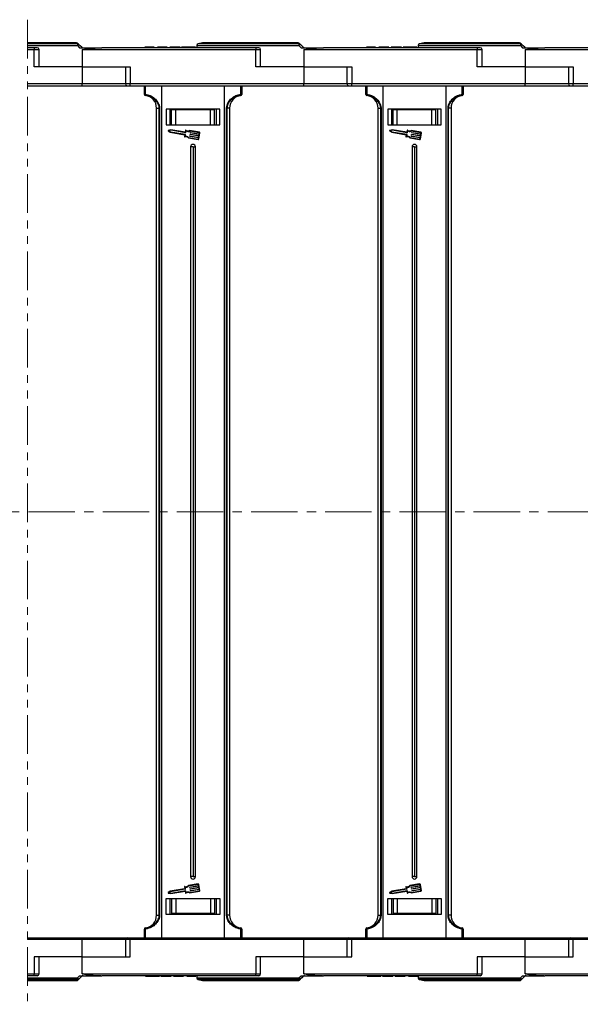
# Model space of a CAD drawing. Header units: millimetres. Extents: x -1374 to 811, y -432 to 1099.
# Tile 17 of 53: x 138 to 368, y -106 to 298. Entities that reach past the tile are written whole.
import ezdxf

# ---------------------------------------------------------------- set-up
doc = ezdxf.new("R2010")
doc.units = ezdxf.units.MM
doc.linetypes.add('CENTERX2', pattern=[20.32, 12.7, -2.54, 2.54, -2.54])
doc.linetypes.add('PHANTOM2', pattern=[31.75, 15.875, -3.175, 3.175, -3.175, 3.175, -3.175])

msp = doc.modelspace()

# ---------------------------------------------------------------- linework, layer by layer
at = {"color": 3, "linetype": 'PHANTOM2', "lineweight": 9}
msp.add_line((140.779, 298.1), (140.777, -106.4), dxfattribs=at)
at = {"color": 7, "linetype": 'Continuous', "lineweight": 25}
for p, q in [((160.924, 288.561), (140.779, 288.561)), ((161.255, 287.446), (162.155, 286.561)), ((210.234, 287.446), (210.234, 286.561)), ((212.662, 288.546), (210.837, 288.181)), ((251.924, 288.561), (212.809, 288.561)), ((252.255, 287.446), (253.155, 286.561)), ((301.234, 287.446), (301.234, 286.561)), ((303.662, 288.546), (301.837, 288.181)), ((342.924, 288.561), (303.809, 288.561)), ((343.255, 287.446), (344.155, 286.561)), ((143.512, 286.561), (140.779, 286.561)), ((140.779, 285.811), (143.512, 285.811)), ((143.512, 286.561), (143.512, 285.811)), ((144.762, 286.561), (143.512, 286.561)), ((143.512, 278.761), (143.512, 285.811)), ((145.512, 278.761), (145.512, 285.811)), ((162.155, 286.561), (171.324, 286.561)), ((163.234, 285.843), (163.234, 278.761)), ((163.545, 285.811), (163.545, 285.851)), ((163.545, 285.811), (234.512, 285.811)), ((234.512, 286.561), (171.324, 286.561)), ((189.003, 286.761), (189.003, 286.561)), ((190.856, 286.761), (190.856, 286.561)), ((192.718, 286.761), (192.718, 286.561)), ((192.849, 286.761), (192.849, 286.561)), ((194.08, 286.761), (194.08, 286.561)), ((195.234, 286.761), (194.08, 286.761)), ((195.234, 286.761), (195.234, 286.561)), ((197.772, 286.761), (195.234, 286.761)), ((197.772, 286.761), (197.772, 286.561)), ((198.157, 286.761), (197.772, 286.761)), ((198.157, 286.761), (198.157, 286.561)), ((199.157, 286.761), (199.157, 286.561)), ((203.387, 286.761), (199.157, 286.761)), ((203.387, 286.761), (203.387, 286.561)), ((204.003, 286.761), (204.003, 286.561)), ((206.857, 286.761), (206.857, 286.561)), ((209.695, 286.761), (209.695, 286.561)), ((234.512, 286.561), (234.512, 285.811)), ((235.762, 286.561), (234.512, 286.561)), ((234.512, 278.761), (234.512, 285.811)), ((236.512, 278.761), (236.512, 285.811)), ((253.155, 286.561), (262.324, 286.561)), ((254.234, 285.843), (254.234, 278.761)), ((254.545, 285.811), (254.545, 285.851)), ((254.545, 285.811), (325.512, 285.811)), ((325.512, 286.561), (262.324, 286.561)), ((280.003, 286.761), (280.003, 286.561)), ((281.856, 286.761), (281.856, 286.561)), ((283.718, 286.761), (283.718, 286.561)), ((283.849, 286.761), (283.849, 286.561)), ((285.08, 286.761), (285.08, 286.561)), ((286.234, 286.761), (285.08, 286.761)), ((286.234, 286.761), (286.234, 286.561)), ((288.772, 286.761), (286.234, 286.761)), ((288.772, 286.761), (288.772, 286.561)), ((289.157, 286.761), (288.772, 286.761)), ((289.157, 286.761), (289.157, 286.561)), ((294.387, 286.761), (290.157, 286.761)), ((290.157, 286.761), (290.157, 286.561)), ((294.387, 286.761), (294.387, 286.561)), ((295.003, 286.761), (295.003, 286.561)), ((297.857, 286.761), (297.857, 286.561)), ((300.695, 286.761), (300.695, 286.561)), ((325.512, 286.561), (325.512, 285.811)), ((326.762, 286.561), (325.512, 286.561)), ((325.512, 278.761), (325.512, 285.811)), ((327.512, 278.761), (327.512, 285.811)), ((344.155, 286.561), (353.324, 286.561)), ((345.234, 285.843), (345.234, 278.761)), ((345.545, 285.811), (345.545, 285.851)), ((345.545, 285.811), (416.512, 285.811)), ((416.512, 286.561), (353.324, 286.561)), ((163.234, 278.761), (143.512, 278.761)), ((163.234, 278.761), (182.956, 278.761)), ((163.234, 278.761), (163.234, 271.711)), ((180.956, 278.761), (180.956, 271.711)), ((182.956, 278.761), (182.956, 271.711)), ((254.234, 278.761), (234.512, 278.761)), ((254.234, 278.761), (273.956, 278.761)), ((254.234, 278.761), (254.234, 271.711)), ((271.956, 278.761), (271.956, 271.711)), ((273.956, 278.761), (273.956, 271.711)), ((345.234, 278.761), (325.512, 278.761)), ((345.234, 278.761), (364.956, 278.761)), ((345.234, 278.761), (345.234, 271.711)), ((362.956, 278.761), (362.956, 271.711)), ((364.956, 278.761), (364.956, 271.711)), ((163.234, 271.711), (140.779, 271.711)), ((163.234, 270.961), (163.234, 271.711)), ((254.234, 271.711), (182.956, 271.711)), ((182.956, 270.961), (182.956, 271.711)), ((254.234, 270.961), (254.234, 271.711)), ((345.234, 271.711), (273.956, 271.711)), ((273.956, 270.961), (273.956, 271.711)), ((345.234, 270.961), (345.234, 271.711)), ((436.234, 271.711), (364.956, 271.711)), ((364.956, 270.961), (364.956, 271.711)), ((140.779, 270.961), (163.234, 270.961)), ((163.234, 270.961), (181.706, 270.961)), ((181.706, 270.961), (182.956, 270.961)), ((182.956, 270.961), (254.234, 270.961)), ((188.734, 267.425), (188.734, 270.961)), ((188.734, 267.425), (189.13, 267.425)), ((189.13, 270.961), (189.13, 267.425)), ((195.734, 270.961), (195.734, 95.961)), ((221.734, 95.961), (221.734, 270.961)), ((228.339, 267.425), (228.339, 270.961)), ((228.339, 267.425), (228.734, 267.425)), ((228.734, 270.961), (228.734, 267.425)), ((254.234, 270.961), (272.706, 270.961)), ((272.706, 270.961), (273.956, 270.961)), ((273.956, 270.961), (345.234, 270.961)), ((279.734, 267.425), (279.734, 270.961)), ((279.734, 267.425), (280.13, 267.425)), ((280.13, 270.961), (280.13, 267.425)), ((286.734, 270.961), (286.734, 95.961)), ((312.734, 95.961), (312.734, 270.961)), ((319.339, 267.425), (319.339, 270.961)), ((319.339, 267.425), (319.734, 267.425)), ((319.734, 270.961), (319.734, 267.425)), ((345.234, 270.961), (363.706, 270.961)), ((363.706, 270.961), (364.956, 270.961)), ((364.956, 270.961), (436.234, 270.961)), ((189.173, 266.929), (189.173, 266.925)), ((228.296, 266.925), (228.296, 266.929)), ((280.173, 266.929), (280.173, 266.925)), ((319.296, 266.925), (319.296, 266.929)), ((193.734, 261.765), (194.855, 261.765)), ((193.734, 95.961), (193.734, 261.765)), ((194.97, 261.765), (194.855, 261.765)), ((194.855, 95.961), (194.855, 261.765)), ((194.97, 261.765), (194.97, 95.961)), ((197.734, 261.361), (197.734, 254.861)), ((219.734, 261.361), (197.734, 261.361)), ((199.234, 261.361), (199.234, 254.861)), ((199.934, 254.861), (199.934, 261.061)), ((201.615, 261.061), (199.934, 261.061)), ((201.615, 254.861), (201.615, 261.061)), ((215.854, 261.061), (201.615, 261.061)), ((215.854, 254.861), (215.854, 261.061)), ((217.534, 261.061), (215.854, 261.061)), ((217.534, 254.861), (217.534, 261.061)), ((218.234, 261.361), (218.234, 254.861)), ((218.235, 261.361), (218.235, 254.861)), ((219.734, 254.861), (219.734, 261.361)), ((222.498, 95.961), (222.498, 261.765)), ((222.613, 261.765), (222.498, 261.765)), ((223.734, 261.765), (222.613, 261.765)), ((222.613, 261.765), (222.613, 95.961)), ((223.734, 261.765), (223.734, 95.961)), ((284.734, 261.765), (285.855, 261.765)), ((284.734, 95.961), (284.734, 261.765)), ((285.97, 261.765), (285.855, 261.765)), ((285.855, 95.961), (285.855, 261.765)), ((285.97, 261.765), (285.97, 95.961)), ((288.734, 261.361), (288.734, 254.861)), ((310.734, 261.361), (288.734, 261.361)), ((290.234, 261.361), (290.234, 254.861)), ((290.934, 254.861), (290.934, 261.061)), ((292.615, 261.061), (290.934, 261.061)), ((292.615, 254.861), (292.615, 261.061)), ((306.854, 261.061), (292.615, 261.061)), ((306.854, 254.861), (306.854, 261.061)), ((308.534, 261.061), (306.854, 261.061)), ((308.534, 254.861), (308.534, 261.061)), ((309.234, 261.361), (309.234, 254.861)), ((309.235, 261.361), (309.235, 254.861)), ((310.734, 254.861), (310.734, 261.361)), ((313.613, 261.765), (313.498, 261.765)), ((313.498, 95.961), (313.498, 261.765)), ((314.734, 261.765), (313.613, 261.765)), ((313.613, 261.765), (313.613, 95.961)), ((314.734, 261.765), (314.734, 95.961)), ((197.734, 254.861), (219.734, 254.861)), ((288.734, 254.861), (310.734, 254.861)), ((198.508, 252.43), (199.403, 251.855)), ((199.575, 252.86), (198.54, 252.615)), ((199.581, 252.652), (198.82, 252.472)), ((198.82, 252.472), (199.478, 252.049)), ((199.403, 251.855), (205.298, 250.848)), ((199.478, 252.049), (205.533, 251.015)), ((205.52, 251.845), (199.575, 252.86)), ((205.636, 251.618), (199.581, 252.652)), ((205.575, 250.956), (205.442, 250.179)), ((205.653, 252.622), (205.52, 251.845)), ((205.828, 252.436), (205.695, 251.659)), ((211.339, 251.885), (207.353, 252.566)), ((211.304, 251.684), (207.381, 252.354)), ((207.48, 250.941), (207.497, 251.041)), ((211.165, 250.26), (207.521, 250.882)), ((207.556, 251.083), (211.199, 250.461)), ((207.6, 251.644), (207.617, 251.745)), ((211.285, 250.963), (207.642, 251.586)), ((207.676, 251.787), (211.319, 251.164)), ((211.177, 249.12), (211.589, 251.532)), ((211.199, 250.461), (211.285, 250.963)), ((211.319, 251.164), (211.388, 251.566)), ((289.508, 252.43), (290.403, 251.855)), ((290.575, 252.86), (289.54, 252.615)), ((290.581, 252.652), (289.82, 252.472)), ((289.82, 252.472), (290.478, 252.049)), ((290.403, 251.855), (296.298, 250.848)), ((290.478, 252.049), (296.533, 251.015)), ((296.52, 251.845), (290.575, 252.86)), ((296.636, 251.618), (290.581, 252.652)), ((296.575, 250.956), (296.442, 250.179)), ((296.653, 252.622), (296.52, 251.845)), ((296.828, 252.436), (296.695, 251.659)), ((302.339, 251.885), (298.353, 252.566)), ((302.304, 251.684), (298.381, 252.354)), ((298.48, 250.941), (298.497, 251.041)), ((302.165, 250.26), (298.521, 250.882)), ((298.556, 251.083), (302.199, 250.461)), ((298.6, 251.644), (298.617, 251.745)), ((302.285, 250.963), (298.642, 251.586)), ((298.676, 251.787), (302.319, 251.164)), ((302.177, 249.12), (302.589, 251.532)), ((302.199, 250.461), (302.285, 250.963)), ((302.319, 251.164), (302.388, 251.566)), ((205.34, 250.789), (205.215, 250.062)), ((206.838, 249.551), (210.824, 248.87)), ((206.935, 249.741), (210.858, 249.071)), ((207.36, 250.237), (207.377, 250.338)), ((211.044, 249.556), (207.401, 250.179)), ((207.436, 250.38), (211.079, 249.757)), ((210.976, 249.154), (211.044, 249.556)), ((211.079, 249.757), (211.165, 250.26)), ((296.34, 250.789), (296.215, 250.062)), ((297.838, 249.551), (301.824, 248.87)), ((297.935, 249.741), (301.858, 249.071)), ((298.36, 250.237), (298.377, 250.338)), ((302.044, 249.556), (298.401, 250.179)), ((298.436, 250.38), (302.079, 249.757)), ((301.976, 249.154), (302.044, 249.556)), ((302.079, 249.757), (302.165, 250.26)), ((207.734, 245.861), (207.734, 95.961)), ((208.734, 245.861), (207.734, 245.861)), ((208.734, 245.861), (208.734, 95.961)), ((208.734, 245.861), (209.734, 245.861)), ((209.734, 95.961), (209.734, 245.861)), ((298.734, 245.861), (298.734, 95.961)), ((299.734, 245.861), (298.734, 245.861)), ((299.734, 245.861), (299.734, 95.961)), ((299.734, 245.861), (300.734, 245.861)), ((300.734, 95.961), (300.734, 245.861)), ((193.734, -69.843), (193.734, 95.961)), ((194.855, -69.843), (194.855, 95.961)), ((194.97, 95.961), (194.97, -69.843)), ((195.734, 95.961), (195.734, -79.039)), ((207.734, 95.961), (207.734, -53.939)), ((208.734, 95.961), (208.734, -53.939)), ((209.734, -53.939), (209.734, 95.961)), ((221.734, -79.039), (221.734, 95.961)), ((222.498, -69.843), (222.498, 95.961)), ((222.613, 95.961), (222.613, -69.843)), ((223.734, 95.961), (223.734, -69.843)), ((284.734, -69.843), (284.734, 95.961)), ((285.855, -69.843), (285.855, 95.961)), ((285.97, 95.961), (285.97, -69.843)), ((286.734, 95.961), (286.734, -79.039)), ((298.734, 95.961), (298.734, -53.939)), ((299.734, 95.961), (299.734, -53.939)), ((300.734, -53.939), (300.734, 95.961)), ((312.734, -79.039), (312.734, 95.961)), ((313.498, -69.843), (313.498, 95.961)), ((313.613, 95.961), (313.613, -69.843)), ((314.734, 95.961), (314.734, -69.843)), ((208.734, -53.939), (207.734, -53.939)), ((208.734, -53.939), (209.734, -53.939)), ((299.734, -53.939), (298.734, -53.939)), ((299.734, -53.939), (300.734, -53.939)), ((199.403, -59.933), (198.508, -60.508)), ((199.478, -60.127), (198.82, -60.55)), ((198.82, -60.55), (199.581, -60.731)), ((205.298, -58.927), (199.403, -59.933)), ((205.533, -59.093), (199.478, -60.127)), ((199.575, -60.939), (205.52, -59.923)), ((199.581, -60.731), (205.636, -59.696)), ((205.215, -58.14), (205.34, -58.868)), ((205.442, -58.257), (205.575, -59.034)), ((205.52, -59.923), (205.653, -60.701)), ((205.695, -59.738), (205.828, -60.515)), ((210.824, -56.948), (206.838, -57.629)), ((210.858, -57.149), (206.935, -57.819)), ((207.353, -60.644), (211.339, -59.963)), ((207.377, -58.416), (207.36, -58.316)), ((207.381, -60.433), (211.304, -59.762)), ((207.401, -58.257), (211.044, -57.635)), ((211.079, -57.836), (207.436, -58.458)), ((207.497, -59.12), (207.48, -59.019)), ((207.521, -58.96), (211.165, -58.338)), ((211.199, -58.539), (207.556, -59.162)), ((207.617, -59.823), (207.6, -59.723)), ((207.642, -59.664), (211.285, -59.042)), ((211.319, -59.243), (207.676, -59.865)), ((211.044, -57.635), (210.976, -57.233)), ((211.165, -58.338), (211.079, -57.836)), ((211.589, -59.61), (211.177, -57.198)), ((211.285, -59.042), (211.199, -58.539)), ((211.388, -59.645), (211.319, -59.243)), ((290.403, -59.933), (289.508, -60.508)), ((290.478, -60.127), (289.82, -60.55)), ((289.82, -60.55), (290.581, -60.731)), ((296.298, -58.927), (290.403, -59.933)), ((296.533, -59.093), (290.478, -60.127)), ((290.575, -60.939), (296.52, -59.923)), ((290.581, -60.731), (296.636, -59.696)), ((296.215, -58.14), (296.34, -58.868)), ((296.442, -58.257), (296.575, -59.034)), ((296.52, -59.923), (296.653, -60.701)), ((296.695, -59.738), (296.828, -60.515)), ((301.824, -56.948), (297.838, -57.629)), ((301.858, -57.149), (297.935, -57.819)), ((298.353, -60.644), (302.339, -59.963)), ((298.377, -58.416), (298.36, -58.316)), ((298.381, -60.433), (302.304, -59.762)), ((298.401, -58.257), (302.044, -57.635)), ((302.079, -57.836), (298.436, -58.458)), ((298.497, -59.12), (298.48, -59.019)), ((298.521, -58.96), (302.165, -58.338)), ((302.199, -58.539), (298.556, -59.162)), ((298.617, -59.823), (298.6, -59.723)), ((298.642, -59.664), (302.285, -59.042)), ((302.319, -59.243), (298.676, -59.865)), ((302.044, -57.635), (301.976, -57.233)), ((302.165, -58.338), (302.079, -57.836)), ((302.589, -59.61), (302.177, -57.198)), ((302.285, -59.042), (302.199, -58.539)), ((302.388, -59.645), (302.319, -59.243)), ((197.734, -62.939), (219.734, -62.939)), ((197.734, -69.439), (197.734, -62.939)), ((198.54, -60.693), (199.575, -60.939)), ((199.234, -62.939), (199.234, -69.439)), ((199.934, -62.939), (199.934, -69.139)), ((201.615, -62.939), (201.615, -69.139)), ((215.854, -62.939), (215.854, -69.139)), ((217.534, -62.939), (217.534, -69.139)), ((218.234, -62.939), (218.234, -69.439)), ((218.235, -62.939), (218.235, -69.439)), ((219.734, -62.939), (219.734, -69.439)), ((288.734, -62.939), (310.734, -62.939)), ((288.734, -69.439), (288.734, -62.939)), ((289.54, -60.693), (290.575, -60.939)), ((290.234, -62.939), (290.234, -69.439)), ((290.934, -62.939), (290.934, -69.139)), ((292.615, -62.939), (292.615, -69.139)), ((306.854, -62.939), (306.854, -69.139)), ((308.534, -62.939), (308.534, -69.139)), ((309.234, -62.939), (309.234, -69.439)), ((309.235, -62.939), (309.235, -69.439)), ((310.734, -62.939), (310.734, -69.439)), ((193.734, -69.843), (194.855, -69.843)), ((194.97, -69.843), (194.855, -69.843)), ((219.734, -69.439), (197.734, -69.439)), ((201.615, -69.139), (199.934, -69.139)), ((215.854, -69.139), (201.615, -69.139)), ((217.534, -69.139), (215.854, -69.139)), ((222.613, -69.843), (222.498, -69.843)), ((223.734, -69.843), (222.613, -69.843)), ((284.734, -69.843), (285.855, -69.843)), ((285.97, -69.843), (285.855, -69.843)), ((310.734, -69.439), (288.734, -69.439)), ((292.615, -69.139), (290.934, -69.139)), ((306.854, -69.139), (292.615, -69.139)), ((308.534, -69.139), (306.854, -69.139)), ((313.613, -69.843), (313.498, -69.843)), ((314.734, -69.843), (313.613, -69.843)), ((188.734, -79.039), (188.734, -75.503)), ((189.13, -75.503), (188.734, -75.503)), ((189.13, -75.503), (189.13, -79.039)), ((189.173, -75.004), (189.173, -75.008)), ((228.296, -75.008), (228.296, -75.004)), ((228.339, -79.039), (228.339, -75.503)), ((228.734, -75.503), (228.339, -75.503)), ((228.734, -75.503), (228.734, -79.039)), ((279.734, -79.039), (279.734, -75.503)), ((280.13, -75.503), (279.734, -75.503)), ((280.13, -75.503), (280.13, -79.039)), ((280.173, -75.004), (280.173, -75.008)), ((319.296, -75.008), (319.296, -75.004)), ((319.339, -79.039), (319.339, -75.503)), ((319.734, -75.503), (319.339, -75.503)), ((319.734, -75.503), (319.734, -79.039)), ((140.778, -79.039), (163.234, -79.039)), ((163.234, -79.789), (140.778, -79.789)), ((163.234, -79.039), (181.706, -79.039)), ((163.234, -79.039), (163.234, -79.789)), ((163.234, -86.839), (163.234, -79.789)), ((180.956, -79.789), (180.956, -86.839)), ((181.706, -79.039), (182.956, -79.039)), ((182.956, -79.039), (254.234, -79.039)), ((182.956, -79.039), (182.956, -79.789)), ((182.956, -86.839), (182.956, -79.789)), ((254.234, -79.789), (182.956, -79.789)), ((254.234, -79.039), (272.706, -79.039)), ((254.234, -79.039), (254.234, -79.789)), ((254.234, -86.839), (254.234, -79.789)), ((271.956, -79.789), (271.956, -86.839)), ((272.706, -79.039), (273.956, -79.039)), ((273.956, -79.039), (345.234, -79.039)), ((273.956, -79.039), (273.956, -79.789)), ((273.956, -86.839), (273.956, -79.789)), ((345.234, -79.789), (273.956, -79.789)), ((345.234, -79.039), (363.706, -79.039)), ((345.234, -79.039), (345.234, -79.789)), ((345.234, -86.839), (345.234, -79.789)), ((362.956, -79.789), (362.956, -86.839)), ((363.706, -79.039), (364.956, -79.039)), ((364.956, -79.039), (436.234, -79.039)), ((364.956, -79.039), (364.956, -79.789)), ((436.234, -79.789), (364.956, -79.789)), ((364.956, -86.839), (364.956, -79.789)), ((143.512, -86.839), (143.512, -93.889)), ((163.234, -86.839), (143.512, -86.839)), ((145.512, -93.889), (145.512, -86.839)), ((163.234, -93.922), (163.234, -86.839)), ((163.234, -86.839), (182.956, -86.839)), ((234.512, -86.839), (234.512, -93.889)), ((254.234, -86.839), (234.512, -86.839)), ((236.512, -93.889), (236.512, -86.839)), ((254.234, -93.922), (254.234, -86.839)), ((254.234, -86.839), (273.956, -86.839)), ((325.512, -86.839), (325.512, -93.889)), ((345.234, -86.839), (325.512, -86.839)), ((327.512, -93.889), (327.512, -86.839)), ((345.234, -93.922), (345.234, -86.839)), ((345.234, -86.839), (364.956, -86.839)), ((140.778, -93.889), (143.512, -93.889)), ((143.512, -94.639), (140.778, -94.639)), ((160.924, -96.639), (140.778, -96.639)), ((143.512, -94.639), (143.512, -93.889)), ((144.762, -94.639), (143.512, -94.639)), ((161.255, -95.524), (162.155, -94.639)), ((162.155, -94.639), (171.324, -94.639)), ((163.545, -93.889), (234.512, -93.889)), ((163.545, -93.889), (163.545, -93.93)), ((234.512, -94.639), (171.324, -94.639)), ((189.234, -94.839), (189.234, -94.639)), ((192.071, -94.839), (192.071, -94.639)), ((194.926, -94.839), (194.926, -94.639)), ((195.541, -94.839), (195.541, -94.639)), ((195.541, -94.839), (199.772, -94.839)), ((199.772, -94.839), (199.772, -94.639)), ((200.772, -94.839), (200.772, -94.639)), ((200.772, -94.839), (201.157, -94.839)), ((201.157, -94.839), (201.157, -94.639)), ((201.157, -94.839), (203.695, -94.839)), ((203.695, -94.839), (203.695, -94.639)), ((203.695, -94.839), (204.849, -94.839)), ((204.849, -94.839), (204.849, -94.639)), ((206.08, -94.839), (206.08, -94.639)), ((206.211, -94.839), (206.211, -94.639)), ((208.073, -94.839), (208.073, -94.639)), ((209.926, -94.839), (209.926, -94.639)), ((210.234, -94.639), (210.234, -95.524)), ((210.837, -96.26), (212.662, -96.625)), ((251.924, -96.639), (212.809, -96.639)), ((234.512, -94.639), (234.512, -93.889)), ((235.762, -94.639), (234.512, -94.639)), ((252.255, -95.524), (253.155, -94.639)), ((253.155, -94.639), (262.324, -94.639)), ((254.545, -93.889), (325.512, -93.889)), ((254.545, -93.889), (254.545, -93.93)), ((325.512, -94.639), (262.324, -94.639)), ((280.234, -94.839), (280.234, -94.639)), ((283.071, -94.839), (283.071, -94.639)), ((285.926, -94.839), (285.926, -94.639)), ((286.541, -94.839), (286.541, -94.639)), ((286.541, -94.839), (290.772, -94.839)), ((290.772, -94.839), (290.772, -94.639)), ((291.772, -94.839), (291.772, -94.639)), ((291.772, -94.839), (292.157, -94.839)), ((292.157, -94.839), (292.157, -94.639)), ((292.157, -94.839), (294.695, -94.839)), ((294.695, -94.839), (294.695, -94.639)), ((294.695, -94.839), (295.849, -94.839)), ((295.849, -94.839), (295.849, -94.639)), ((297.08, -94.839), (297.08, -94.639)), ((297.211, -94.839), (297.211, -94.639)), ((299.072, -94.839), (299.072, -94.639)), ((300.926, -94.839), (300.926, -94.639)), ((301.234, -94.639), (301.234, -95.524)), ((301.837, -96.26), (303.662, -96.625)), ((342.924, -96.639), (303.809, -96.639)), ((325.512, -94.639), (325.512, -93.889)), ((326.762, -94.639), (325.512, -94.639)), ((343.255, -95.524), (344.155, -94.639)), ((344.155, -94.639), (353.324, -94.639)), ((345.545, -93.889), (416.512, -93.889)), ((345.545, -93.889), (345.545, -93.93)), ((416.512, -94.639), (353.324, -94.639))]:
    msp.add_line(p, q, dxfattribs=at)
at = {"color": 8, "linetype": 'Continuous', "lineweight": 25}
for p, q in [((140.779, 288.546), (160.916, 288.546)), ((161.282, 288.181), (140.779, 288.181)), ((140.779, 287.446), (161.255, 287.446)), ((210.234, 287.446), (252.255, 287.446)), ((252.282, 288.181), (210.837, 288.181)), ((212.662, 288.546), (251.915, 288.546)), ((301.234, 287.446), (343.255, 287.446)), ((343.282, 288.181), (301.837, 288.181)), ((303.662, 288.546), (342.916, 288.546)), ((143.512, 285.811), (145.512, 285.811)), ((234.512, 285.811), (236.512, 285.811)), ((325.512, 285.811), (327.512, 285.811)), ((180.956, 271.711), (163.234, 271.711)), ((182.956, 271.711), (180.956, 271.711)), ((271.956, 271.711), (254.234, 271.711)), ((273.956, 271.711), (271.956, 271.711)), ((362.956, 271.711), (345.234, 271.711)), ((364.956, 271.711), (362.956, 271.711)), ((180.956, -79.789), (163.234, -79.789)), ((182.956, -79.789), (180.956, -79.789)), ((271.956, -79.789), (254.234, -79.789)), ((273.956, -79.789), (271.956, -79.789)), ((362.956, -79.789), (345.234, -79.789)), ((364.956, -79.789), (362.956, -79.789)), ((140.778, -95.524), (161.255, -95.524)), ((161.282, -96.26), (140.778, -96.26)), ((140.778, -96.625), (160.916, -96.625)), ((143.512, -93.889), (145.512, -93.889)), ((210.234, -95.524), (252.255, -95.524)), ((252.282, -96.26), (210.837, -96.26)), ((212.662, -96.625), (251.915, -96.625)), ((234.512, -93.889), (236.512, -93.889)), ((301.234, -95.524), (343.255, -95.524)), ((343.282, -96.26), (301.837, -96.26)), ((303.662, -96.625), (342.916, -96.625)), ((325.512, -93.889), (327.512, -93.889))]:
    msp.add_line(p, q, dxfattribs=at)
at = {"color": 1, "linetype": 'CENTERX2', "lineweight": 13, "ltscale": 1.5}
msp.add_line((556.439, 95.961), (-558.789, 95.961), dxfattribs=at)
at = {"color": 7, "linetype": 'Continuous', "lineweight": 25, "flags": 128}
for points in [[(160.916, 288.546), (160.917, 288.55), (160.918, 288.553), (160.919, 288.555), (160.92, 288.557), (160.921, 288.559), (160.922, 288.56), (160.923, 288.561), (160.924, 288.561)], [(163.015, 286.78), (162.417, 287.378), (161.819, 287.976)], [(251.915, 288.546), (251.917, 288.55), (251.918, 288.553), (251.919, 288.555), (251.92, 288.557), (251.921, 288.559), (251.922, 288.56), (251.923, 288.561), (251.924, 288.561)], [(254.015, 286.78), (253.417, 287.378), (252.819, 287.976)], [(342.916, 288.546), (342.917, 288.55), (342.918, 288.553), (342.919, 288.555), (342.92, 288.557), (342.921, 288.559), (342.922, 288.56), (342.923, 288.561), (342.924, 288.561)], [(345.015, 286.78), (344.417, 287.378), (343.819, 287.976)], [(160.916, -96.625), (160.917, -96.628), (160.918, -96.631), (160.919, -96.634), (160.92, -96.636), (160.921, -96.637), (160.922, -96.638), (160.923, -96.639), (160.924, -96.639)], [(163.015, -94.859), (162.417, -95.457), (161.819, -96.055)], [(251.915, -96.625), (251.917, -96.628), (251.918, -96.631), (251.919, -96.634), (251.92, -96.636), (251.921, -96.637), (251.922, -96.638), (251.923, -96.639), (251.924, -96.639)], [(254.015, -94.859), (253.417, -95.457), (252.819, -96.055)], [(342.916, -96.625), (342.917, -96.628), (342.918, -96.631), (342.919, -96.634), (342.92, -96.636), (342.921, -96.637), (342.922, -96.638), (342.923, -96.639), (342.924, -96.639)], [(345.015, -94.859), (344.417, -95.457), (343.819, -96.055)]]:
    msp.add_lwpolyline(points, dxfattribs=at)
at = {"color": 7, "linetype": 'Continuous', "lineweight": 25}
for centre, radius, start, end in [((160.954, 287.837), 0.71, 45.21967, 93.08005), ((160.924, 287.811), 0.75, 45, 90), ((167.466, 287.585), 6.212, 174.49233, 181.28385), ((165.746, 283.234), 6.157, 129.63141, 136.84031), ((161.319, 287.472), 0.71, 45.21655, 92.97036), ((210.984, 287.446), 0.75, 101.30993, 180), ((212.809, 287.811), 0.75, 90, 101.30993), ((251.954, 287.837), 0.71, 45.22011, 93.08382), ((251.924, 287.811), 0.75, 45, 90), ((258.476, 287.585), 6.223, 174.49831, 181.27787), ((256.75, 283.229), 6.163, 129.63176, 136.83391), ((252.319, 287.472), 0.71, 45.22247, 92.96868), ((301.984, 287.446), 0.75, 101.30993, 180), ((303.809, 287.811), 0.75, 90, 101.30993), ((342.954, 287.837), 0.71, 45.21697, 93.08275), ((342.924, 287.811), 0.75, 45, 90), ((349.476, 287.585), 6.223, 174.49831, 181.27787), ((347.758, 283.221), 6.175, 129.64155, 136.83016), ((343.319, 287.472), 0.71, 45.21655, 92.97036), ((144.762, 285.811), 0.75, 0, 90), ((166.022, 283.397), 4.527, 131.63859, 135.66733), ((163.545, 287.311), 1.5, 258.04702, 270), ((164.42, 286.35), 1.055, 167.54875, 168.4518), ((163.545, 287.311), 0.75, 258.04702, 270), ((235.762, 285.811), 0.75, 0, 90), ((257.052, 283.365), 4.571, 131.65035, 135.64076), ((254.545, 287.311), 1.5, 258.04702, 270), ((252.165, 287.033), 2.271, 347.9917, 348.41094), ((254.545, 287.311), 0.75, 258.04702, 270), ((326.762, 285.811), 0.75, 0, 90), ((348.043, 283.375), 4.557, 131.64406, 135.64705), ((345.545, 287.311), 1.5, 258.04702, 270), ((344.766, 286.701), 0.636, 347.25162, 348.74893), ((345.545, 287.311), 0.75, 258.04702, 270), ((181.706, 271.711), 0.75, 180, 270), ((272.706, 271.711), 0.75, 180, 270), ((363.706, 271.711), 0.75, 180, 270), ((189.234, 267.425), 0.499, 180.05137, 263.03052), ((189.234, 267.421), 0.5, 180, 262.94587), ((189.862, 267.239), 0.756, 165.82202, 204.22086), ((227.606, 267.24), 0.756, 335.78884, 14.15458), ((228.235, 267.425), 0.499, 276.96189, 359.95621), ((228.234, 267.421), 0.5, 277.05413, 0), ((280.234, 267.425), 0.499, 180.05878, 263.03084), ((280.234, 267.421), 0.5, 180, 262.94587), ((280.862, 267.24), 0.756, 165.82654, 204.23003), ((318.606, 267.239), 0.756, 335.78662, 14.17049), ((319.235, 267.425), 0.499, 276.96948, 359.94863), ((319.234, 267.421), 0.5, 277.05413, 0), ((188.534, 261.765), 5.2, 0, 82.94587), ((228.934, 261.765), 5.2, 97.05413, 180), ((279.534, 261.765), 5.2, 0, 82.94587), ((319.934, 261.765), 5.2, 97.05413, 180), ((198.563, 252.516), 0.102, 103.32833, 237.28541), ((205.289, 250.798), 0.051, 350.30687, 80.30687), ((205.525, 250.965), 0.051, 350.30687, 80.30687), ((205.645, 251.668), 0.051, 260.30687, 350.30687), ((205.753, 252.605), 0.102, 54.79186, 170.30687), ((206.686, 253.926), 1.515, 234.79186, 296.12453), ((206.686, 253.926), 1.719, 240.07022, 293.86617), ((207.53, 250.932), 0.051, 170.30687, 260.30687), ((207.547, 251.033), 0.051, 80.30687, 170.30687), ((207.65, 251.636), 0.051, 170.30687, 260.30687), ((207.667, 251.736), 0.051, 80.30687, 170.30687), ((211.287, 251.583), 0.102, 350.30687, 80.30687), ((211.287, 251.583), 0.306, 350.30687, 80.30687), ((289.563, 252.516), 0.102, 103.32833, 237.28541), ((296.289, 250.798), 0.051, 350.30687, 80.30687), ((296.525, 250.965), 0.051, 350.30687, 80.30687), ((296.645, 251.668), 0.051, 260.30687, 350.30687), ((296.753, 252.605), 0.102, 54.79186, 170.30687), ((297.686, 253.926), 1.515, 234.79186, 296.12453), ((297.686, 253.926), 1.719, 240.07022, 293.86617), ((298.53, 250.932), 0.051, 170.30687, 260.30687), ((298.547, 251.033), 0.051, 80.30687, 170.30687), ((298.65, 251.636), 0.051, 170.30687, 260.30687), ((298.667, 251.736), 0.051, 80.30687, 170.30687), ((302.287, 251.583), 0.102, 350.30687, 80.30687), ((302.287, 251.583), 0.306, 350.30687, 80.30687), ((205.316, 250.045), 0.102, 170.30687, 285.82188), ((205.757, 248.489), 1.515, 44.48921, 105.82188), ((205.757, 248.489), 1.719, 46.74758, 100.54353), ((207.41, 250.229), 0.051, 170.30687, 260.30687), ((207.427, 250.329), 0.051, 80.30687, 170.30687), ((208.734, 245.861), 1, 0, 180), ((210.875, 249.171), 0.306, 260.30687, 350.30687), ((210.875, 249.171), 0.102, 260.30687, 350.30687), ((296.316, 250.045), 0.102, 170.30687, 285.82188), ((296.757, 248.489), 1.515, 44.48921, 105.82188), ((296.757, 248.489), 1.719, 46.74758, 100.54353), ((298.41, 250.229), 0.051, 170.30687, 260.30687), ((298.427, 250.329), 0.051, 80.30687, 170.30687), ((299.734, 245.861), 1, 0, 180), ((301.875, 249.171), 0.306, 260.30687, 350.30687), ((301.875, 249.171), 0.102, 260.30687, 350.30687), ((208.734, -53.939), 1, 180, 0), ((299.734, -53.939), 1, 180, 0), ((198.563, -60.594), 0.102, 122.71459, 256.67167), ((205.316, -58.123), 0.102, 74.17812, 189.69313), ((205.289, -58.876), 0.051, 279.69313, 9.69313), ((205.757, -56.567), 1.515, 254.17812, 315.51079), ((205.757, -56.567), 1.719, 259.45647, 313.25242), ((205.525, -59.043), 0.051, 279.69313, 9.69313), ((205.645, -59.747), 0.051, 9.69313, 99.69313), ((206.686, -62.005), 1.515, 63.87547, 125.20814), ((206.686, -62.005), 1.719, 66.13383, 119.92978), ((207.41, -58.307), 0.051, 99.69313, 189.69313), ((207.427, -58.408), 0.051, 189.69313, 279.69313), ((207.53, -59.011), 0.051, 99.69313, 189.69313), ((207.547, -59.111), 0.051, 189.69313, 279.69313), ((207.65, -59.714), 0.051, 99.69313, 189.69313), ((207.667, -59.815), 0.051, 189.69313, 279.69313), ((210.875, -57.25), 0.306, 9.69313, 99.69313), ((210.875, -57.25), 0.102, 9.69313, 99.69313), ((211.287, -59.662), 0.102, 279.69313, 9.69313), ((211.287, -59.662), 0.306, 279.69313, 9.69313), ((289.563, -60.594), 0.102, 122.71459, 256.67167), ((296.316, -58.123), 0.102, 74.17812, 189.69313), ((296.289, -58.876), 0.051, 279.69313, 9.69313), ((296.757, -56.567), 1.515, 254.17812, 315.51079), ((296.757, -56.567), 1.719, 259.45647, 313.25242), ((296.525, -59.043), 0.051, 279.69313, 9.69313), ((296.645, -59.747), 0.051, 9.69313, 99.69313), ((297.686, -62.005), 1.515, 63.87547, 125.20814), ((297.686, -62.005), 1.719, 66.13383, 119.92978), ((298.41, -58.307), 0.051, 99.69313, 189.69313), ((298.427, -58.408), 0.051, 189.69313, 279.69313), ((298.53, -59.011), 0.051, 99.69313, 189.69313), ((298.547, -59.111), 0.051, 189.69313, 279.69313), ((298.65, -59.714), 0.051, 99.69313, 189.69313), ((298.667, -59.815), 0.051, 189.69313, 279.69313), ((301.875, -57.25), 0.306, 9.69313, 99.69313), ((301.875, -57.25), 0.102, 9.69313, 99.69313), ((302.287, -59.662), 0.102, 279.69313, 9.69313), ((302.287, -59.662), 0.306, 279.69313, 9.69313), ((205.753, -60.683), 0.102, 189.69313, 305.20814), ((296.753, -60.683), 0.102, 189.69313, 305.20814), ((188.534, -69.843), 5.2, 277.05413, 0), ((228.934, -69.843), 5.2, 180, 262.94587), ((279.534, -69.843), 5.2, 277.05413, 0), ((319.934, -69.843), 5.2, 180, 262.94587), ((189.234, -75.5), 0.5, 97.05413, 180), ((189.234, -75.503), 0.499, 96.96858, 179.95038), ((189.862, -75.318), 0.756, 155.77979, 194.17747), ((228.234, -75.5), 0.5, 0, 82.94587), ((227.606, -75.318), 0.756, 345.84592, 24.2105), ((228.235, -75.503), 0.499, 0.04203, 83.03901), ((280.234, -75.5), 0.5, 97.05413, 180), ((280.234, -75.504), 0.499, 96.96826, 179.94298), ((280.862, -75.318), 0.756, 155.77062, 194.17295), ((319.234, -75.5), 0.5, 0, 82.94587), ((318.606, -75.318), 0.756, 345.83002, 24.21272), ((319.235, -75.503), 0.499, 0.04962, 83.03142), ((181.706, -79.789), 0.75, 90, 180), ((272.706, -79.789), 0.75, 90, 180), ((363.706, -79.789), 0.75, 90, 180), ((144.762, -93.889), 0.75, 270, 0), ((160.954, -95.915), 0.71, 266.92025, 314.78141), ((160.924, -95.889), 0.75, 270, 315), ((167.466, -95.664), 6.213, 178.71634, 185.50747), ((165.746, -91.313), 6.157, 223.16033, 230.36956), ((161.319, -95.551), 0.71, 267.03133, 314.78454), ((166.02, -91.478), 4.523, 224.33109, 228.36299), ((163.545, -95.389), 1.5, 90, 101.95298), ((164.419, -94.428), 1.054, 191.54216, 192.44662), ((163.545, -95.389), 0.75, 90, 101.95298), ((210.984, -95.524), 0.75, 180, 258.69007), ((212.809, -95.889), 0.75, 258.69007, 270), ((235.762, -93.889), 0.75, 270, 0), ((251.954, -95.915), 0.71, 266.91648, 314.78097), ((251.924, -95.889), 0.75, 270, 315), ((258.477, -95.663), 6.224, 178.72232, 185.5015), ((256.75, -91.308), 6.163, 223.16673, 230.36921), ((252.319, -95.551), 0.71, 267.03301, 314.77862), ((257.05, -91.446), 4.567, 224.35767, 228.35122), ((254.545, -95.389), 1.5, 90, 101.95298), ((251.962, -95.154), 2.478, 11.60127, 11.98559), ((254.545, -95.389), 0.75, 90, 101.95298), ((301.984, -95.524), 0.75, 180, 258.69007), ((303.809, -95.889), 0.75, 258.69007, 270), ((326.762, -93.889), 0.75, 270, 0), ((342.954, -95.915), 0.71, 266.91755, 314.78412), ((342.924, -95.889), 0.75, 270, 315), ((349.477, -95.663), 6.224, 178.72232, 185.5015), ((347.758, -91.3), 6.174, 223.17048, 230.35941), ((343.319, -95.551), 0.71, 267.03133, 314.78454), ((348.04, -91.456), 4.553, 224.35137, 228.35752), ((345.545, -95.389), 1.5, 90, 101.95298), ((344.771, -94.779), 0.631, 11.23944, 12.74934), ((345.545, -95.389), 0.75, 90, 101.95298)]:
    msp.add_arc(centre, radius, start, end, dxfattribs=at)
for points, knots in [([(160.916, 288.546), (160.999, 288.463), (161.121, 288.341), (161.244, 288.22), (161.282, 288.181)], [0, 0, 0, 0, 0.6855331, 1, 1, 1, 1]), ([(161.819, 287.976), (161.781, 288.015), (161.659, 288.136), (161.537, 288.258), (161.454, 288.341)], [0, 0, 0, 0, 0.3144727, 1, 1, 1, 1]), ([(251.915, 288.546), (251.999, 288.463), (252.121, 288.341), (252.244, 288.22), (252.282, 288.181)], [0, 0, 0, 0, 0.68553909, 1, 1, 1, 1]), ([(252.819, 287.976), (252.781, 288.015), (252.659, 288.136), (252.537, 288.258), (252.454, 288.341)], [0, 0, 0, 0, 0.3144786, 1, 1, 1, 1]), ([(342.916, 288.546), (342.999, 288.463), (343.121, 288.341), (343.244, 288.22), (343.282, 288.181)], [0, 0, 0, 0, 0.6855331, 1, 1, 1, 1]), ([(343.819, 287.976), (343.781, 288.015), (343.659, 288.136), (343.537, 288.258), (343.454, 288.341)], [0, 0, 0, 0, 0.3144727, 1, 1, 1, 1]), ([(163.39, 286.577), (163.332, 286.593), (163.192, 286.632), (163.08, 286.726), (163.015, 286.78)], [0, 0, 0, 0, 0.4157537, 1, 1, 1, 1]), ([(163.234, 285.843), (163.249, 285.842), (163.352, 285.835), (163.456, 285.844), (163.545, 285.851)], [0, 0, 0, 0, 0.1379032, 1, 1, 1, 1]), ([(163.545, 285.851), (163.951, 285.904), (165.35, 286.086), (167.746, 286.373), (169.934, 286.548), (171.124, 286.559), (171.324, 286.561)], [0, 0, 0, 0, 0.1563403, 0.5382513, 0.9225841, 1, 1, 1, 1]), ([(190.856, 286.761), (190.563, 286.761), (189.98, 286.761), (189.315, 286.761), (189.037, 286.761), (189.014, 286.761), (189.003, 286.761)], [0, 0, 0, 0, 0.2802293, 0.5584236, 0.7788356, 1, 1, 1, 1]), ([(192.718, 286.761), (192.624, 286.761), (192.435, 286.761), (191.774, 286.761), (191.204, 286.761), (190.856, 286.761)], [0, 0, 0, 0, 0.2801153, 0.5603102, 1, 1, 1, 1]), ([(206.857, 286.761), (206.413, 286.761), (205.528, 286.761), (204.534, 286.761), (204.06, 286.761), (204.022, 286.761), (204.003, 286.761)], [0, 0, 0, 0, 0.2799438, 0.5587143, 0.7790525, 1, 1, 1, 1]), ([(209.695, 286.761), (209.666, 286.761), (209.607, 286.761), (208.907, 286.761), (207.901, 286.761), (207.205, 286.761), (206.857, 286.761)], [0, 0, 0, 0, 0.2805577, 0.559475, 0.7794285, 1, 1, 1, 1]), ([(254.39, 286.577), (254.332, 286.593), (254.192, 286.632), (254.08, 286.726), (254.015, 286.78)], [0, 0, 0, 0, 0.4156773, 1, 1, 1, 1]), ([(254.234, 285.843), (254.249, 285.842), (254.352, 285.835), (254.456, 285.844), (254.545, 285.851)], [0, 0, 0, 0, 0.1378768, 1, 1, 1, 1]), ([(254.545, 285.851), (254.951, 285.904), (256.35, 286.086), (258.746, 286.373), (260.934, 286.548), (262.124, 286.559), (262.324, 286.561)], [0, 0, 0, 0, 0.1563404, 0.5382438, 0.9225766, 1, 1, 1, 1]), ([(281.856, 286.761), (281.563, 286.761), (280.98, 286.761), (280.315, 286.761), (280.038, 286.761), (280.014, 286.761), (280.003, 286.761)], [0, 0, 0, 0, 0.2802293, 0.5584236, 0.7788356, 1, 1, 1, 1]), ([(283.718, 286.761), (283.624, 286.761), (283.435, 286.761), (282.774, 286.761), (282.204, 286.761), (281.856, 286.761)], [0, 0, 0, 0, 0.280121, 0.5603012, 1, 1, 1, 1]), ([(297.857, 286.761), (297.413, 286.761), (296.528, 286.761), (295.534, 286.761), (295.06, 286.761), (295.022, 286.761), (295.003, 286.761)], [0, 0, 0, 0, 0.2799336, 0.5587161, 0.7790508, 1, 1, 1, 1]), ([(300.695, 286.761), (300.666, 286.761), (300.607, 286.761), (299.907, 286.761), (298.901, 286.761), (298.205, 286.761), (297.857, 286.761)], [0, 0, 0, 0, 0.2805587, 0.5594749, 0.7794167, 1, 1, 1, 1]), ([(345.39, 286.577), (345.332, 286.593), (345.192, 286.632), (345.08, 286.726), (345.015, 286.78)], [0, 0, 0, 0, 0.4156773, 1, 1, 1, 1]), ([(345.234, 285.843), (345.249, 285.842), (345.352, 285.835), (345.456, 285.844), (345.545, 285.851)], [0, 0, 0, 0, 0.1379032, 1, 1, 1, 1]), ([(345.545, 285.851), (345.951, 285.904), (347.35, 286.086), (349.746, 286.373), (351.934, 286.548), (353.124, 286.559), (353.324, 286.561)], [0, 0, 0, 0, 0.1563392, 0.5382472, 0.9225772, 1, 1, 1, 1]), ([(189.13, 267.425), (189.622, 267.338), (190.849, 267.123), (192.544, 266.192), (193.955, 264.746), (194.811, 263.235), (194.925, 262.187), (194.97, 261.765)], [0, 0, 0, 0, 0.1717581, 0.4284866, 0.6465024, 0.8576665, 1, 1, 1, 1]), ([(222.498, 261.765), (222.544, 262.187), (222.658, 263.235), (223.513, 264.746), (224.925, 266.192), (226.62, 267.123), (227.847, 267.338), (228.339, 267.425)], [0, 0, 0, 0, 0.1423329, 0.3534994, 0.5715144, 0.8282361, 1, 1, 1, 1]), ([(280.13, 267.425), (280.622, 267.338), (281.849, 267.123), (283.544, 266.192), (284.955, 264.746), (285.811, 263.235), (285.925, 262.187), (285.97, 261.765)], [0, 0, 0, 0, 0.1717576, 0.4284853, 0.6465004, 0.857667, 1, 1, 1, 1]), ([(313.498, 261.765), (313.544, 262.187), (313.658, 263.235), (314.513, 264.746), (315.925, 266.192), (317.62, 267.123), (318.847, 267.338), (319.339, 267.425)], [0, 0, 0, 0, 0.1423335, 0.3534976, 0.5715134, 0.8282419, 1, 1, 1, 1]), ([(194.855, 261.765), (194.803, 262.173), (194.673, 263.186), (193.759, 264.585), (192.357, 265.881), (190.805, 266.626), (189.684, 266.872), (189.231, 266.923), (189.173, 266.929)], [0, 0, 0, 0, 0.144273, 0.3583717, 0.5770653, 0.8312293, 0.9783736, 1, 1, 1, 1]), ([(228.296, 266.929), (227.845, 266.856), (226.716, 266.672), (225.112, 265.875), (223.709, 264.586), (222.795, 263.186), (222.666, 262.172), (222.613, 261.765)], [0, 0, 0, 0, 0.1686942, 0.4228862, 0.6415987, 0.8557158, 1, 1, 1, 1]), ([(285.855, 261.765), (285.803, 262.173), (285.673, 263.186), (284.759, 264.585), (283.357, 265.881), (281.805, 266.626), (280.684, 266.872), (280.231, 266.923), (280.173, 266.929)], [0, 0, 0, 0, 0.144272, 0.358371, 0.577065, 0.8312356, 0.9783736, 1, 1, 1, 1]), ([(319.296, 266.929), (318.845, 266.856), (317.716, 266.672), (316.112, 265.875), (314.709, 264.586), (313.795, 263.186), (313.666, 262.172), (313.613, 261.765)], [0, 0, 0, 0, 0.1687005, 0.4228859, 0.641598, 0.8557148, 1, 1, 1, 1]), ([(194.97, -69.843), (194.925, -70.265), (194.811, -71.314), (193.955, -72.825), (192.544, -74.27), (190.849, -75.201), (189.622, -75.417), (189.13, -75.503)], [0, 0, 0, 0, 0.142332, 0.3534978, 0.5715127, 0.8282414, 1, 1, 1, 1]), ([(189.173, -75.008), (189.624, -74.934), (190.753, -74.751), (192.357, -73.954), (193.759, -72.664), (194.673, -71.264), (194.803, -70.251), (194.855, -69.843)], [0, 0, 0, 0, 0.1687006, 0.4228863, 0.6415985, 0.8557147, 1, 1, 1, 1]), ([(228.339, -75.503), (227.847, -75.417), (226.62, -75.201), (224.925, -74.27), (223.513, -72.825), (222.658, -71.314), (222.544, -70.265), (222.498, -69.843)], [0, 0, 0, 0, 0.1717644, 0.4284864, 0.6465005, 0.8576686, 1, 1, 1, 1]), ([(222.613, -69.843), (222.666, -70.251), (222.795, -71.264), (223.709, -72.663), (225.112, -73.959), (226.664, -74.705), (227.785, -74.951), (228.238, -75.001), (228.296, -75.008)], [0, 0, 0, 0, 0.1442721, 0.3583706, 0.5770647, 0.8312354, 0.9783736, 1, 1, 1, 1]), ([(285.97, -69.843), (285.925, -70.265), (285.811, -71.314), (284.955, -72.825), (283.544, -74.27), (281.849, -75.201), (280.622, -75.417), (280.13, -75.503)], [0, 0, 0, 0, 0.1423315, 0.3534998, 0.571514, 0.8282419, 1, 1, 1, 1]), ([(280.173, -75.008), (280.624, -74.934), (281.753, -74.751), (283.357, -73.954), (284.759, -72.664), (285.673, -71.264), (285.803, -70.251), (285.855, -69.843)], [0, 0, 0, 0, 0.1686944, 0.4228865, 0.6415992, 0.8557157, 1, 1, 1, 1]), ([(319.339, -75.503), (318.847, -75.417), (317.62, -75.201), (315.925, -74.27), (314.513, -72.825), (313.658, -71.314), (313.544, -70.265), (313.498, -69.843)], [0, 0, 0, 0, 0.1717586, 0.4284873, 0.6465022, 0.857668, 1, 1, 1, 1]), ([(313.613, -69.843), (313.666, -70.251), (313.795, -71.264), (314.709, -72.663), (316.112, -73.959), (317.664, -74.705), (318.785, -74.951), (319.238, -75.001), (319.296, -75.008)], [0, 0, 0, 0, 0.1442732, 0.3583712, 0.577065, 0.8312292, 0.9783736, 1, 1, 1, 1]), ([(160.916, -96.625), (160.999, -96.541), (161.121, -96.42), (161.244, -96.298), (161.282, -96.26)], [0, 0, 0, 0, 0.68553388, 1, 1, 1, 1]), ([(161.819, -96.055), (161.781, -96.093), (161.659, -96.215), (161.537, -96.336), (161.454, -96.42)], [0, 0, 0, 0, 0.314474, 1, 1, 1, 1]), ([(163.39, -94.655), (163.332, -94.672), (163.192, -94.71), (163.08, -94.804), (163.015, -94.859)], [0, 0, 0, 0, 0.4157505, 1, 1, 1, 1]), ([(163.234, -93.922), (163.249, -93.921), (163.352, -93.913), (163.456, -93.922), (163.545, -93.93)], [0, 0, 0, 0, 0.1379031, 1, 1, 1, 1]), ([(163.545, -93.93), (163.951, -93.983), (165.35, -94.165), (167.746, -94.451), (169.934, -94.627), (171.124, -94.637), (171.324, -94.639)], [0, 0, 0, 0, 0.1563404, 0.5382511, 0.9225841, 1, 1, 1, 1]), ([(189.234, -94.839), (189.263, -94.839), (189.322, -94.839), (190.022, -94.839), (191.028, -94.839), (191.723, -94.839), (192.071, -94.839)], [0, 0, 0, 0, 0.2805577, 0.559475, 0.7794285, 1, 1, 1, 1]), ([(192.071, -94.839), (192.515, -94.839), (193.401, -94.839), (194.395, -94.839), (194.868, -94.839), (194.907, -94.839), (194.926, -94.839)], [0, 0, 0, 0, 0.2799449, 0.5587165, 0.7790502, 1, 1, 1, 1]), ([(206.211, -94.839), (206.305, -94.839), (206.493, -94.839), (207.154, -94.839), (207.724, -94.839), (208.073, -94.839)], [0, 0, 0, 0, 0.2801153, 0.5603102, 1, 1, 1, 1]), ([(208.073, -94.839), (208.365, -94.839), (208.949, -94.839), (209.614, -94.839), (209.891, -94.839), (209.914, -94.839), (209.926, -94.839)], [0, 0, 0, 0, 0.2802314, 0.5584128, 0.7788339, 1, 1, 1, 1]), ([(251.915, -96.625), (251.999, -96.541), (252.121, -96.42), (252.244, -96.298), (252.282, -96.26)], [0, 0, 0, 0, 0.68553983, 1, 1, 1, 1]), ([(252.819, -96.055), (252.781, -96.093), (252.659, -96.215), (252.537, -96.336), (252.454, -96.42)], [0, 0, 0, 0, 0.31447989, 1, 1, 1, 1]), ([(254.39, -94.655), (254.332, -94.672), (254.192, -94.71), (254.08, -94.804), (254.015, -94.859)], [0, 0, 0, 0, 0.415674, 1, 1, 1, 1]), ([(254.234, -93.922), (254.249, -93.921), (254.352, -93.913), (254.456, -93.922), (254.545, -93.93)], [0, 0, 0, 0, 0.13787666, 1, 1, 1, 1]), ([(254.545, -93.93), (254.951, -93.983), (256.35, -94.165), (258.746, -94.451), (260.934, -94.627), (262.124, -94.637), (262.324, -94.639)], [0, 0, 0, 0, 0.1563404, 0.5382436, 0.9225766, 1, 1, 1, 1]), ([(280.234, -94.839), (280.263, -94.839), (280.322, -94.839), (281.022, -94.839), (282.028, -94.839), (282.723, -94.839), (283.071, -94.839)], [0, 0, 0, 0, 0.2805587, 0.5594749, 0.7794167, 1, 1, 1, 1]), ([(283.071, -94.839), (283.515, -94.839), (284.401, -94.839), (285.395, -94.839), (285.868, -94.839), (285.907, -94.839), (285.926, -94.839)], [0, 0, 0, 0, 0.2799336, 0.5587161, 0.7790508, 1, 1, 1, 1]), ([(297.211, -94.839), (297.305, -94.839), (297.493, -94.839), (298.154, -94.839), (298.724, -94.839), (299.072, -94.839)], [0, 0, 0, 0, 0.280121, 0.5603012, 1, 1, 1, 1]), ([(299.072, -94.839), (299.365, -94.839), (299.949, -94.839), (300.614, -94.839), (300.891, -94.839), (300.914, -94.839), (300.926, -94.839)], [0, 0, 0, 0, 0.2802466, 0.5584243, 0.7788349, 1, 1, 1, 1]), ([(342.916, -96.625), (342.999, -96.541), (343.121, -96.42), (343.244, -96.298), (343.282, -96.26)], [0, 0, 0, 0, 0.68553388, 1, 1, 1, 1]), ([(343.819, -96.055), (343.781, -96.093), (343.659, -96.215), (343.537, -96.336), (343.454, -96.42)], [0, 0, 0, 0, 0.314474, 1, 1, 1, 1]), ([(345.39, -94.655), (345.332, -94.672), (345.192, -94.71), (345.08, -94.804), (345.015, -94.859)], [0, 0, 0, 0, 0.415674, 1, 1, 1, 1]), ([(345.234, -93.922), (345.249, -93.921), (345.352, -93.913), (345.456, -93.922), (345.545, -93.93)], [0, 0, 0, 0, 0.1379031, 1, 1, 1, 1]), ([(345.545, -93.93), (345.951, -93.983), (347.35, -94.165), (349.746, -94.451), (351.934, -94.627), (353.124, -94.637), (353.324, -94.639)], [0, 0, 0, 0, 0.1563392, 0.5382471, 0.9225772, 1, 1, 1, 1])]:
    msp.add_open_spline(points, degree=3, knots=knots, dxfattribs=at)

doc.saveas('drawing.dxf')
